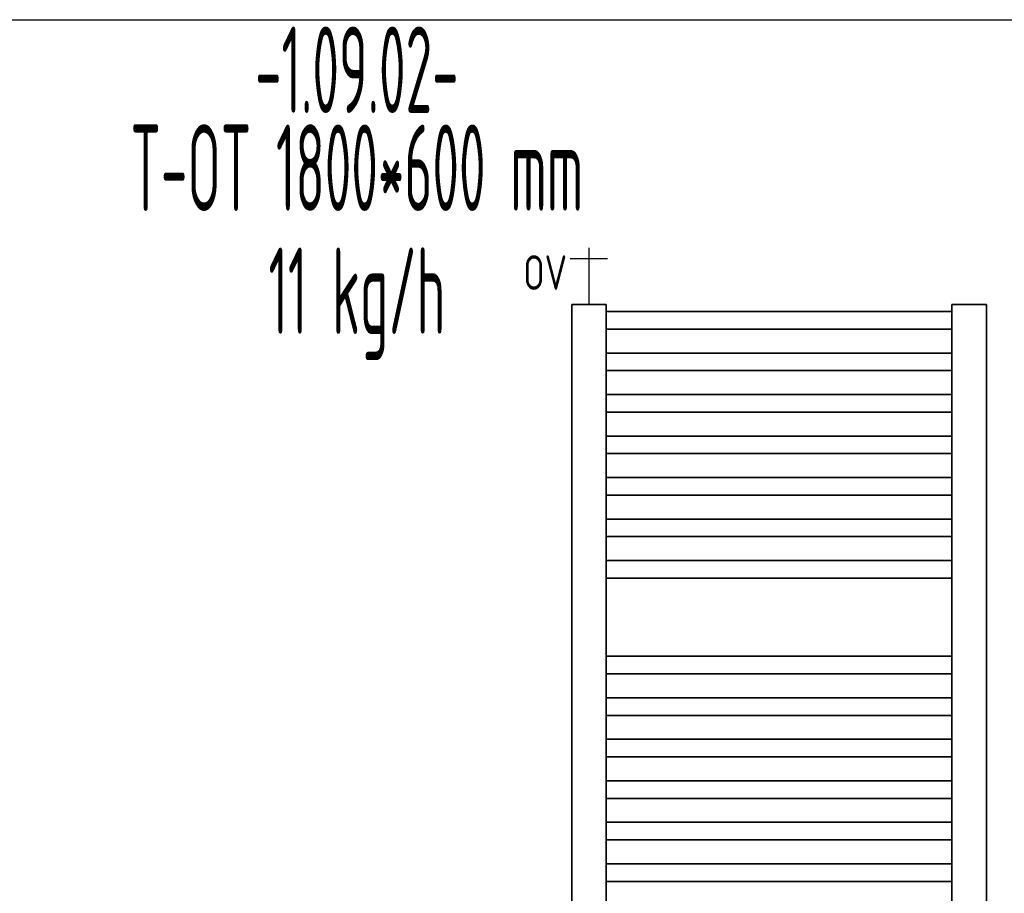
# Model space of a CAD drawing. Header units: millimetres. Extents: x 60394 to 199354, y 20895 to 166073.
# Tile 249 of 256: x 138577 to 140002, y 22132 to 23395. Entities that reach past the tile are written whole.
import ezdxf
from ezdxf.enums import TextEntityAlignment as Align

# ---------------------------------------------------------------- set-up
doc = ezdxf.new("R2010")
doc.units = ezdxf.units.MM
doc.linetypes.add('VERDECKT', pattern=[9.525, 6.35, -3.175])
for name, color, linetype, lineweight in [('JS_VYT_POPIS - OBECNĚ', 7, 'Continuous', 5), ('UT_SCHÉMA_POPIS', 7, 'VERDECKT', 5), ('UT_SCHÉMA_SYMBOLY', 7, 'Continuous', 25), ('UT_ZAŘÍZENÍ - OT', 3, 'Continuous', 35)]:
    doc.layers.add(name, color=color, linetype=linetype, lineweight=lineweight)
doc.styles.add('ISO 2.5', font='isocp.shx', dxfattribs={"width": 0.8, "height": 2.5})
doc.styles.add('VZT_POPIS', font='isocp.shx', dxfattribs={"width": 0.6, "height": 125})

msp = doc.modelspace()

# ---------------------------------------------------------------- linework, layer by layer
msp.add_line((64740.6, 23395.4), (199354.4, 23395.4))
at = {"layer": 'UT_SCHÉMA_SYMBOLY'}
for p, q in [((139400.8, 23065.5), (139400.8, 22983.6)), ((139427.8, 23049.5), (139373.8, 23049.5))]:
    msp.add_line(p, q, dxfattribs=at)
at = {"layer": 'UT_ZAŘÍZENÍ - OT', "linetype": 'Continuous'}
for p, q in [((139375.8, 21163.6), (139375.8, 22983.6)), ((139375.8, 22983.6), (139425.8, 22983.6)), ((139425.8, 22983.6), (139425.8, 21163.6)), ((139925.8, 21163.6), (139925.8, 22983.6)), ((139925.8, 22983.6), (139975.8, 22983.6)), ((139975.8, 22983.6), (139975.8, 21163.6)), ((139925.8, 22973.3), (139425.8, 22973.3)), ((139925.8, 22973.3), (139425.8, 22973.3)), ((139925.8, 22973.3), (139425.8, 22973.3)), ((139925.8, 22973.3), (139425.8, 22973.3)), ((139925.8, 22973.3), (139425.8, 22973.3)), ((139925.8, 22973.3), (139425.8, 22973.3)), ((139925.8, 22973.3), (139425.8, 22973.3)), ((139925.8, 22973.3), (139425.8, 22973.3)), ((139925.8, 22973.3), (139425.8, 22973.3)), ((139925.8, 22973.3), (139425.8, 22973.3)), ((139925.8, 22973.3), (139425.8, 22973.3)), ((139925.8, 22973.3), (139425.8, 22973.3)), ((139925.8, 22973.3), (139425.8, 22973.3)), ((139925.8, 22973.3), (139425.8, 22973.3)), ((139925.8, 22973.3), (139425.8, 22973.3)), ((139925.8, 22973.3), (139425.8, 22973.3)), ((139925.8, 22973.3), (139425.8, 22973.3)), ((139925.8, 22973.3), (139425.8, 22973.3)), ((139925.8, 22973.3), (139425.8, 22973.3)), ((139925.8, 22973.3), (139425.8, 22973.3)), ((139925.8, 22973.3), (139425.8, 22973.3)), ((139925.8, 22973.3), (139425.8, 22973.3)), ((139925.8, 22973.3), (139425.8, 22973.3)), ((139925.8, 22973.3), (139425.8, 22973.3)), ((139925.8, 22973.3), (139425.8, 22973.3)), ((139925.8, 22973.3), (139425.8, 22973.3)), ((139925.8, 22973.3), (139425.8, 22973.3)), ((139925.8, 22973.3), (139425.8, 22973.3)), ((139925.8, 22973.3), (139425.8, 22973.3)), ((139925.8, 22973.3), (139425.8, 22973.3)), ((139925.8, 22973.3), (139425.8, 22973.3)), ((139925.8, 22973.3), (139425.8, 22973.3)), ((139925.8, 22973.3), (139425.8, 22973.3)), ((139925.8, 22973.3), (139425.8, 22973.3)), ((139925.8, 22947.9), (139425.8, 22947.9)), ((139925.8, 22947.9), (139425.8, 22947.9)), ((139925.8, 22947.9), (139425.8, 22947.9)), ((139925.8, 22947.9), (139425.8, 22947.9)), ((139925.8, 22947.9), (139425.8, 22947.9)), ((139925.8, 22947.9), (139425.8, 22947.9)), ((139925.8, 22947.9), (139425.8, 22947.9)), ((139925.8, 22947.9), (139425.8, 22947.9)), ((139925.8, 22947.9), (139425.8, 22947.9)), ((139925.8, 22947.9), (139425.8, 22947.9)), ((139925.8, 22947.9), (139425.8, 22947.9)), ((139925.8, 22947.9), (139425.8, 22947.9)), ((139925.8, 22947.9), (139425.8, 22947.9)), ((139925.8, 22947.9), (139425.8, 22947.9)), ((139925.8, 22947.9), (139425.8, 22947.9)), ((139925.8, 22947.9), (139425.8, 22947.9)), ((139925.8, 22947.9), (139425.8, 22947.9)), ((139925.8, 22947.9), (139425.8, 22947.9)), ((139925.8, 22947.9), (139425.8, 22947.9)), ((139925.8, 22947.9), (139425.8, 22947.9)), ((139925.8, 22947.9), (139425.8, 22947.9)), ((139925.8, 22947.9), (139425.8, 22947.9)), ((139925.8, 22947.9), (139425.8, 22947.9)), ((139925.8, 22947.9), (139425.8, 22947.9)), ((139925.8, 22947.9), (139425.8, 22947.9)), ((139925.8, 22947.9), (139425.8, 22947.9)), ((139925.8, 22947.9), (139425.8, 22947.9)), ((139925.8, 22947.9), (139425.8, 22947.9)), ((139925.8, 22947.9), (139425.8, 22947.9)), ((139925.8, 22947.9), (139425.8, 22947.9)), ((139925.8, 22947.9), (139425.8, 22947.9)), ((139925.8, 22947.9), (139425.8, 22947.9)), ((139925.8, 22947.9), (139425.8, 22947.9)), ((139925.8, 22947.9), (139425.8, 22947.9)), ((139925.8, 22913.3), (139425.8, 22913.3)), ((139925.8, 22913.3), (139425.8, 22913.3)), ((139925.8, 22913.3), (139425.8, 22913.3)), ((139925.8, 22913.3), (139425.8, 22913.3)), ((139925.8, 22913.3), (139425.8, 22913.3)), ((139925.8, 22913.3), (139425.8, 22913.3)), ((139925.8, 22913.3), (139425.8, 22913.3)), ((139925.8, 22913.3), (139425.8, 22913.3)), ((139925.8, 22913.3), (139425.8, 22913.3)), ((139925.8, 22913.3), (139425.8, 22913.3)), ((139925.8, 22913.3), (139425.8, 22913.3)), ((139925.8, 22913.3), (139425.8, 22913.3)), ((139925.8, 22913.3), (139425.8, 22913.3)), ((139925.8, 22913.3), (139425.8, 22913.3)), ((139925.8, 22913.3), (139425.8, 22913.3)), ((139925.8, 22913.3), (139425.8, 22913.3)), ((139925.8, 22913.3), (139425.8, 22913.3)), ((139925.8, 22913.3), (139425.8, 22913.3)), ((139925.8, 22913.3), (139425.8, 22913.3)), ((139925.8, 22913.3), (139425.8, 22913.3)), ((139925.8, 22913.3), (139425.8, 22913.3)), ((139925.8, 22913.3), (139425.8, 22913.3)), ((139925.8, 22913.3), (139425.8, 22913.3)), ((139925.8, 22913.3), (139425.8, 22913.3)), ((139925.8, 22913.3), (139425.8, 22913.3)), ((139925.8, 22913.3), (139425.8, 22913.3)), ((139925.8, 22913.3), (139425.8, 22913.3)), ((139925.8, 22913.3), (139425.8, 22913.3)), ((139925.8, 22913.3), (139425.8, 22913.3)), ((139925.8, 22913.3), (139425.8, 22913.3)), ((139925.8, 22913.3), (139425.8, 22913.3)), ((139925.8, 22913.3), (139425.8, 22913.3)), ((139925.8, 22913.3), (139425.8, 22913.3)), ((139925.8, 22913.3), (139425.8, 22913.3)), ((139925.8, 22887.9), (139425.8, 22887.9)), ((139925.8, 22887.9), (139425.8, 22887.9)), ((139925.8, 22887.9), (139425.8, 22887.9)), ((139925.8, 22887.9), (139425.8, 22887.9)), ((139925.8, 22887.9), (139425.8, 22887.9)), ((139925.8, 22887.9), (139425.8, 22887.9)), ((139925.8, 22887.9), (139425.8, 22887.9)), ((139925.8, 22887.9), (139425.8, 22887.9)), ((139925.8, 22887.9), (139425.8, 22887.9)), ((139925.8, 22887.9), (139425.8, 22887.9)), ((139925.8, 22887.9), (139425.8, 22887.9)), ((139925.8, 22887.9), (139425.8, 22887.9)), ((139925.8, 22887.9), (139425.8, 22887.9)), ((139925.8, 22887.9), (139425.8, 22887.9)), ((139925.8, 22887.9), (139425.8, 22887.9)), ((139925.8, 22887.9), (139425.8, 22887.9)), ((139925.8, 22887.9), (139425.8, 22887.9)), ((139925.8, 22887.9), (139425.8, 22887.9)), ((139925.8, 22887.9), (139425.8, 22887.9)), ((139925.8, 22887.9), (139425.8, 22887.9)), ((139925.8, 22887.9), (139425.8, 22887.9)), ((139925.8, 22887.9), (139425.8, 22887.9)), ((139925.8, 22887.9), (139425.8, 22887.9)), ((139925.8, 22887.9), (139425.8, 22887.9)), ((139925.8, 22887.9), (139425.8, 22887.9)), ((139925.8, 22887.9), (139425.8, 22887.9)), ((139925.8, 22887.9), (139425.8, 22887.9)), ((139925.8, 22887.9), (139425.8, 22887.9)), ((139925.8, 22887.9), (139425.8, 22887.9)), ((139925.8, 22887.9), (139425.8, 22887.9)), ((139925.8, 22887.9), (139425.8, 22887.9)), ((139925.8, 22887.9), (139425.8, 22887.9)), ((139925.8, 22887.9), (139425.8, 22887.9)), ((139925.8, 22887.9), (139425.8, 22887.9)), ((139925.8, 22853.3), (139425.8, 22853.3)), ((139925.8, 22853.3), (139425.8, 22853.3)), ((139925.8, 22853.3), (139425.8, 22853.3)), ((139925.8, 22853.3), (139425.8, 22853.3)), ((139925.8, 22853.3), (139425.8, 22853.3)), ((139925.8, 22853.3), (139425.8, 22853.3)), ((139925.8, 22853.3), (139425.8, 22853.3)), ((139925.8, 22853.3), (139425.8, 22853.3)), ((139925.8, 22853.3), (139425.8, 22853.3)), ((139925.8, 22853.3), (139425.8, 22853.3)), ((139925.8, 22853.3), (139425.8, 22853.3)), ((139925.8, 22853.3), (139425.8, 22853.3)), ((139925.8, 22853.3), (139425.8, 22853.3)), ((139925.8, 22853.3), (139425.8, 22853.3)), ((139925.8, 22853.3), (139425.8, 22853.3)), ((139925.8, 22853.3), (139425.8, 22853.3)), ((139925.8, 22853.3), (139425.8, 22853.3)), ((139925.8, 22853.3), (139425.8, 22853.3)), ((139925.8, 22853.3), (139425.8, 22853.3)), ((139925.8, 22853.3), (139425.8, 22853.3)), ((139925.8, 22853.3), (139425.8, 22853.3)), ((139925.8, 22853.3), (139425.8, 22853.3)), ((139925.8, 22853.3), (139425.8, 22853.3)), ((139925.8, 22853.3), (139425.8, 22853.3)), ((139925.8, 22853.3), (139425.8, 22853.3)), ((139925.8, 22853.3), (139425.8, 22853.3)), ((139925.8, 22853.3), (139425.8, 22853.3)), ((139925.8, 22853.3), (139425.8, 22853.3)), ((139925.8, 22853.3), (139425.8, 22853.3)), ((139925.8, 22853.3), (139425.8, 22853.3)), ((139925.8, 22853.3), (139425.8, 22853.3)), ((139925.8, 22853.3), (139425.8, 22853.3)), ((139925.8, 22853.3), (139425.8, 22853.3)), ((139925.8, 22853.3), (139425.8, 22853.3)), ((139925.8, 22827.9), (139425.8, 22827.9)), ((139925.8, 22827.9), (139425.8, 22827.9)), ((139925.8, 22827.9), (139425.8, 22827.9)), ((139925.8, 22827.9), (139425.8, 22827.9)), ((139925.8, 22827.9), (139425.8, 22827.9)), ((139925.8, 22827.9), (139425.8, 22827.9)), ((139925.8, 22827.9), (139425.8, 22827.9)), ((139925.8, 22827.9), (139425.8, 22827.9)), ((139925.8, 22827.9), (139425.8, 22827.9)), ((139925.8, 22827.9), (139425.8, 22827.9)), ((139925.8, 22827.9), (139425.8, 22827.9)), ((139925.8, 22827.9), (139425.8, 22827.9)), ((139925.8, 22827.9), (139425.8, 22827.9)), ((139925.8, 22827.9), (139425.8, 22827.9)), ((139925.8, 22827.9), (139425.8, 22827.9)), ((139925.8, 22827.9), (139425.8, 22827.9)), ((139925.8, 22827.9), (139425.8, 22827.9)), ((139925.8, 22827.9), (139425.8, 22827.9)), ((139925.8, 22827.9), (139425.8, 22827.9)), ((139925.8, 22827.9), (139425.8, 22827.9)), ((139925.8, 22827.9), (139425.8, 22827.9)), ((139925.8, 22827.9), (139425.8, 22827.9)), ((139925.8, 22827.9), (139425.8, 22827.9)), ((139925.8, 22827.9), (139425.8, 22827.9)), ((139925.8, 22827.9), (139425.8, 22827.9)), ((139925.8, 22827.9), (139425.8, 22827.9)), ((139925.8, 22827.9), (139425.8, 22827.9)), ((139925.8, 22827.9), (139425.8, 22827.9)), ((139925.8, 22827.9), (139425.8, 22827.9)), ((139925.8, 22827.9), (139425.8, 22827.9)), ((139925.8, 22827.9), (139425.8, 22827.9)), ((139925.8, 22827.9), (139425.8, 22827.9)), ((139925.8, 22827.9), (139425.8, 22827.9)), ((139925.8, 22827.9), (139425.8, 22827.9)), ((139925.8, 22793.3), (139425.8, 22793.3)), ((139925.8, 22793.3), (139425.8, 22793.3)), ((139925.8, 22793.3), (139425.8, 22793.3)), ((139925.8, 22793.3), (139425.8, 22793.3)), ((139925.8, 22793.3), (139425.8, 22793.3)), ((139925.8, 22793.3), (139425.8, 22793.3)), ((139925.8, 22793.3), (139425.8, 22793.3)), ((139925.8, 22793.3), (139425.8, 22793.3)), ((139925.8, 22793.3), (139425.8, 22793.3)), ((139925.8, 22793.3), (139425.8, 22793.3)), ((139925.8, 22793.3), (139425.8, 22793.3)), ((139925.8, 22793.3), (139425.8, 22793.3)), ((139925.8, 22793.3), (139425.8, 22793.3)), ((139925.8, 22793.3), (139425.8, 22793.3)), ((139925.8, 22793.3), (139425.8, 22793.3)), ((139925.8, 22793.3), (139425.8, 22793.3)), ((139925.8, 22793.3), (139425.8, 22793.3)), ((139925.8, 22793.3), (139425.8, 22793.3)), ((139925.8, 22793.3), (139425.8, 22793.3)), ((139925.8, 22793.3), (139425.8, 22793.3)), ((139925.8, 22793.3), (139425.8, 22793.3)), ((139925.8, 22793.3), (139425.8, 22793.3)), ((139925.8, 22793.3), (139425.8, 22793.3)), ((139925.8, 22793.3), (139425.8, 22793.3)), ((139925.8, 22793.3), (139425.8, 22793.3)), ((139925.8, 22793.3), (139425.8, 22793.3)), ((139925.8, 22793.3), (139425.8, 22793.3)), ((139925.8, 22793.3), (139425.8, 22793.3)), ((139925.8, 22793.3), (139425.8, 22793.3)), ((139925.8, 22793.3), (139425.8, 22793.3)), ((139925.8, 22793.3), (139425.8, 22793.3)), ((139925.8, 22793.3), (139425.8, 22793.3)), ((139925.8, 22793.3), (139425.8, 22793.3)), ((139925.8, 22793.3), (139425.8, 22793.3)), ((139925.8, 22767.9), (139425.8, 22767.9)), ((139925.8, 22767.9), (139425.8, 22767.9)), ((139925.8, 22767.9), (139425.8, 22767.9)), ((139925.8, 22767.9), (139425.8, 22767.9)), ((139925.8, 22767.9), (139425.8, 22767.9)), ((139925.8, 22767.9), (139425.8, 22767.9)), ((139925.8, 22767.9), (139425.8, 22767.9)), ((139925.8, 22767.9), (139425.8, 22767.9)), ((139925.8, 22767.9), (139425.8, 22767.9)), ((139925.8, 22767.9), (139425.8, 22767.9)), ((139925.8, 22767.9), (139425.8, 22767.9)), ((139925.8, 22767.9), (139425.8, 22767.9)), ((139925.8, 22767.9), (139425.8, 22767.9)), ((139925.8, 22767.9), (139425.8, 22767.9)), ((139925.8, 22767.9), (139425.8, 22767.9)), ((139925.8, 22767.9), (139425.8, 22767.9)), ((139925.8, 22767.9), (139425.8, 22767.9)), ((139925.8, 22767.9), (139425.8, 22767.9)), ((139925.8, 22767.9), (139425.8, 22767.9)), ((139925.8, 22767.9), (139425.8, 22767.9)), ((139925.8, 22767.9), (139425.8, 22767.9)), ((139925.8, 22767.9), (139425.8, 22767.9)), ((139925.8, 22767.9), (139425.8, 22767.9)), ((139925.8, 22767.9), (139425.8, 22767.9)), ((139925.8, 22767.9), (139425.8, 22767.9)), ((139925.8, 22767.9), (139425.8, 22767.9)), ((139925.8, 22767.9), (139425.8, 22767.9)), ((139925.8, 22767.9), (139425.8, 22767.9)), ((139925.8, 22767.9), (139425.8, 22767.9)), ((139925.8, 22767.9), (139425.8, 22767.9)), ((139925.8, 22767.9), (139425.8, 22767.9)), ((139925.8, 22767.9), (139425.8, 22767.9)), ((139925.8, 22767.9), (139425.8, 22767.9)), ((139925.8, 22767.9), (139425.8, 22767.9)), ((139925.8, 22733.3), (139425.8, 22733.3)), ((139925.8, 22733.3), (139425.8, 22733.3)), ((139925.8, 22733.3), (139425.8, 22733.3)), ((139925.8, 22733.3), (139425.8, 22733.3)), ((139925.8, 22733.3), (139425.8, 22733.3)), ((139925.8, 22733.3), (139425.8, 22733.3)), ((139925.8, 22733.3), (139425.8, 22733.3)), ((139925.8, 22733.3), (139425.8, 22733.3)), ((139925.8, 22733.3), (139425.8, 22733.3)), ((139925.8, 22733.3), (139425.8, 22733.3)), ((139925.8, 22733.3), (139425.8, 22733.3)), ((139925.8, 22733.3), (139425.8, 22733.3)), ((139925.8, 22733.3), (139425.8, 22733.3)), ((139925.8, 22733.3), (139425.8, 22733.3)), ((139925.8, 22733.3), (139425.8, 22733.3)), ((139925.8, 22733.3), (139425.8, 22733.3)), ((139925.8, 22733.3), (139425.8, 22733.3)), ((139925.8, 22733.3), (139425.8, 22733.3)), ((139925.8, 22733.3), (139425.8, 22733.3)), ((139925.8, 22733.3), (139425.8, 22733.3)), ((139925.8, 22733.3), (139425.8, 22733.3)), ((139925.8, 22733.3), (139425.8, 22733.3)), ((139925.8, 22733.3), (139425.8, 22733.3)), ((139925.8, 22733.3), (139425.8, 22733.3)), ((139925.8, 22733.3), (139425.8, 22733.3)), ((139925.8, 22733.3), (139425.8, 22733.3)), ((139925.8, 22733.3), (139425.8, 22733.3)), ((139925.8, 22733.3), (139425.8, 22733.3)), ((139925.8, 22733.3), (139425.8, 22733.3)), ((139925.8, 22733.3), (139425.8, 22733.3)), ((139925.8, 22733.3), (139425.8, 22733.3)), ((139925.8, 22733.3), (139425.8, 22733.3)), ((139925.8, 22733.3), (139425.8, 22733.3)), ((139925.8, 22733.3), (139425.8, 22733.3)), ((139925.8, 22707.9), (139425.8, 22707.9)), ((139925.8, 22707.9), (139425.8, 22707.9)), ((139925.8, 22707.9), (139425.8, 22707.9)), ((139925.8, 22707.9), (139425.8, 22707.9)), ((139925.8, 22707.9), (139425.8, 22707.9)), ((139925.8, 22707.9), (139425.8, 22707.9)), ((139925.8, 22707.9), (139425.8, 22707.9)), ((139925.8, 22707.9), (139425.8, 22707.9)), ((139925.8, 22707.9), (139425.8, 22707.9)), ((139925.8, 22707.9), (139425.8, 22707.9)), ((139925.8, 22707.9), (139425.8, 22707.9)), ((139925.8, 22707.9), (139425.8, 22707.9)), ((139925.8, 22707.9), (139425.8, 22707.9)), ((139925.8, 22707.9), (139425.8, 22707.9)), ((139925.8, 22707.9), (139425.8, 22707.9)), ((139925.8, 22707.9), (139425.8, 22707.9)), ((139925.8, 22707.9), (139425.8, 22707.9)), ((139925.8, 22707.9), (139425.8, 22707.9)), ((139925.8, 22707.9), (139425.8, 22707.9)), ((139925.8, 22707.9), (139425.8, 22707.9)), ((139925.8, 22707.9), (139425.8, 22707.9)), ((139925.8, 22707.9), (139425.8, 22707.9)), ((139925.8, 22707.9), (139425.8, 22707.9)), ((139925.8, 22707.9), (139425.8, 22707.9)), ((139925.8, 22707.9), (139425.8, 22707.9)), ((139925.8, 22707.9), (139425.8, 22707.9)), ((139925.8, 22707.9), (139425.8, 22707.9)), ((139925.8, 22707.9), (139425.8, 22707.9)), ((139925.8, 22707.9), (139425.8, 22707.9)), ((139925.8, 22707.9), (139425.8, 22707.9)), ((139925.8, 22707.9), (139425.8, 22707.9)), ((139925.8, 22707.9), (139425.8, 22707.9)), ((139925.8, 22707.9), (139425.8, 22707.9)), ((139925.8, 22707.9), (139425.8, 22707.9)), ((139925.8, 22673.3), (139425.8, 22673.3)), ((139925.8, 22673.3), (139425.8, 22673.3)), ((139925.8, 22673.3), (139425.8, 22673.3)), ((139925.8, 22673.3), (139425.8, 22673.3)), ((139925.8, 22673.3), (139425.8, 22673.3)), ((139925.8, 22673.3), (139425.8, 22673.3)), ((139925.8, 22673.3), (139425.8, 22673.3)), ((139925.8, 22673.3), (139425.8, 22673.3)), ((139925.8, 22673.3), (139425.8, 22673.3)), ((139925.8, 22673.3), (139425.8, 22673.3)), ((139925.8, 22673.3), (139425.8, 22673.3)), ((139925.8, 22673.3), (139425.8, 22673.3)), ((139925.8, 22673.3), (139425.8, 22673.3)), ((139925.8, 22673.3), (139425.8, 22673.3)), ((139925.8, 22673.3), (139425.8, 22673.3)), ((139925.8, 22673.3), (139425.8, 22673.3)), ((139925.8, 22673.3), (139425.8, 22673.3)), ((139925.8, 22673.3), (139425.8, 22673.3)), ((139925.8, 22673.3), (139425.8, 22673.3)), ((139925.8, 22673.3), (139425.8, 22673.3)), ((139925.8, 22673.3), (139425.8, 22673.3)), ((139925.8, 22673.3), (139425.8, 22673.3)), ((139925.8, 22673.3), (139425.8, 22673.3)), ((139925.8, 22673.3), (139425.8, 22673.3)), ((139925.8, 22673.3), (139425.8, 22673.3)), ((139925.8, 22673.3), (139425.8, 22673.3)), ((139925.8, 22673.3), (139425.8, 22673.3)), ((139925.8, 22673.3), (139425.8, 22673.3)), ((139925.8, 22673.3), (139425.8, 22673.3)), ((139925.8, 22673.3), (139425.8, 22673.3)), ((139925.8, 22673.3), (139425.8, 22673.3)), ((139925.8, 22673.3), (139425.8, 22673.3)), ((139925.8, 22673.3), (139425.8, 22673.3)), ((139925.8, 22673.3), (139425.8, 22673.3)), ((139925.8, 22647.9), (139425.8, 22647.9)), ((139925.8, 22647.9), (139425.8, 22647.9)), ((139925.8, 22647.9), (139425.8, 22647.9)), ((139925.8, 22647.9), (139425.8, 22647.9)), ((139925.8, 22647.9), (139425.8, 22647.9)), ((139925.8, 22647.9), (139425.8, 22647.9)), ((139925.8, 22647.9), (139425.8, 22647.9)), ((139925.8, 22647.9), (139425.8, 22647.9)), ((139925.8, 22647.9), (139425.8, 22647.9)), ((139925.8, 22647.9), (139425.8, 22647.9)), ((139925.8, 22647.9), (139425.8, 22647.9)), ((139925.8, 22647.9), (139425.8, 22647.9)), ((139925.8, 22647.9), (139425.8, 22647.9)), ((139925.8, 22647.9), (139425.8, 22647.9)), ((139925.8, 22647.9), (139425.8, 22647.9)), ((139925.8, 22647.9), (139425.8, 22647.9)), ((139925.8, 22647.9), (139425.8, 22647.9)), ((139925.8, 22647.9), (139425.8, 22647.9)), ((139925.8, 22647.9), (139425.8, 22647.9)), ((139925.8, 22647.9), (139425.8, 22647.9)), ((139925.8, 22647.9), (139425.8, 22647.9)), ((139925.8, 22647.9), (139425.8, 22647.9)), ((139925.8, 22647.9), (139425.8, 22647.9)), ((139925.8, 22647.9), (139425.8, 22647.9)), ((139925.8, 22647.9), (139425.8, 22647.9)), ((139925.8, 22647.9), (139425.8, 22647.9)), ((139925.8, 22647.9), (139425.8, 22647.9)), ((139925.8, 22647.9), (139425.8, 22647.9)), ((139925.8, 22647.9), (139425.8, 22647.9)), ((139925.8, 22647.9), (139425.8, 22647.9)), ((139925.8, 22647.9), (139425.8, 22647.9)), ((139925.8, 22647.9), (139425.8, 22647.9)), ((139925.8, 22647.9), (139425.8, 22647.9)), ((139925.8, 22647.9), (139425.8, 22647.9)), ((139925.8, 22613.3), (139425.8, 22613.3)), ((139925.8, 22613.3), (139425.8, 22613.3)), ((139925.8, 22613.3), (139425.8, 22613.3)), ((139925.8, 22613.3), (139425.8, 22613.3)), ((139925.8, 22613.3), (139425.8, 22613.3)), ((139925.8, 22613.3), (139425.8, 22613.3)), ((139925.8, 22613.3), (139425.8, 22613.3)), ((139925.8, 22613.3), (139425.8, 22613.3)), ((139925.8, 22613.3), (139425.8, 22613.3)), ((139925.8, 22613.3), (139425.8, 22613.3)), ((139925.8, 22613.3), (139425.8, 22613.3)), ((139925.8, 22613.3), (139425.8, 22613.3)), ((139925.8, 22613.3), (139425.8, 22613.3)), ((139925.8, 22613.3), (139425.8, 22613.3)), ((139925.8, 22613.3), (139425.8, 22613.3)), ((139925.8, 22613.3), (139425.8, 22613.3)), ((139925.8, 22613.3), (139425.8, 22613.3)), ((139925.8, 22613.3), (139425.8, 22613.3)), ((139925.8, 22613.3), (139425.8, 22613.3)), ((139925.8, 22613.3), (139425.8, 22613.3)), ((139925.8, 22613.3), (139425.8, 22613.3)), ((139925.8, 22613.3), (139425.8, 22613.3)), ((139925.8, 22613.3), (139425.8, 22613.3)), ((139925.8, 22613.3), (139425.8, 22613.3)), ((139925.8, 22613.3), (139425.8, 22613.3)), ((139925.8, 22613.3), (139425.8, 22613.3)), ((139925.8, 22613.3), (139425.8, 22613.3)), ((139925.8, 22613.3), (139425.8, 22613.3)), ((139925.8, 22613.3), (139425.8, 22613.3)), ((139925.8, 22613.3), (139425.8, 22613.3)), ((139925.8, 22613.3), (139425.8, 22613.3)), ((139925.8, 22613.3), (139425.8, 22613.3)), ((139925.8, 22613.3), (139425.8, 22613.3)), ((139925.8, 22613.3), (139425.8, 22613.3)), ((139925.8, 22587.9), (139425.8, 22587.9)), ((139925.8, 22587.9), (139425.8, 22587.9)), ((139925.8, 22587.9), (139425.8, 22587.9)), ((139925.8, 22587.9), (139425.8, 22587.9)), ((139925.8, 22587.9), (139425.8, 22587.9)), ((139925.8, 22587.9), (139425.8, 22587.9)), ((139925.8, 22587.9), (139425.8, 22587.9)), ((139925.8, 22587.9), (139425.8, 22587.9)), ((139925.8, 22587.9), (139425.8, 22587.9)), ((139925.8, 22587.9), (139425.8, 22587.9)), ((139925.8, 22587.9), (139425.8, 22587.9)), ((139925.8, 22587.9), (139425.8, 22587.9)), ((139925.8, 22587.9), (139425.8, 22587.9)), ((139925.8, 22587.9), (139425.8, 22587.9)), ((139925.8, 22587.9), (139425.8, 22587.9)), ((139925.8, 22587.9), (139425.8, 22587.9)), ((139925.8, 22587.9), (139425.8, 22587.9)), ((139925.8, 22587.9), (139425.8, 22587.9)), ((139925.8, 22587.9), (139425.8, 22587.9)), ((139925.8, 22587.9), (139425.8, 22587.9)), ((139925.8, 22587.9), (139425.8, 22587.9)), ((139925.8, 22587.9), (139425.8, 22587.9)), ((139925.8, 22587.9), (139425.8, 22587.9)), ((139925.8, 22587.9), (139425.8, 22587.9)), ((139925.8, 22587.9), (139425.8, 22587.9)), ((139925.8, 22587.9), (139425.8, 22587.9)), ((139925.8, 22587.9), (139425.8, 22587.9)), ((139925.8, 22587.9), (139425.8, 22587.9)), ((139925.8, 22587.9), (139425.8, 22587.9)), ((139925.8, 22587.9), (139425.8, 22587.9)), ((139925.8, 22587.9), (139425.8, 22587.9)), ((139925.8, 22587.9), (139425.8, 22587.9)), ((139925.8, 22587.9), (139425.8, 22587.9)), ((139925.8, 22587.9), (139425.8, 22587.9)), ((139925.8, 22474.8), (139425.8, 22474.8)), ((139925.8, 22474.8), (139425.8, 22474.8)), ((139925.8, 22474.8), (139425.8, 22474.8)), ((139925.8, 22474.8), (139425.8, 22474.8)), ((139925.8, 22474.8), (139425.8, 22474.8)), ((139925.8, 22474.8), (139425.8, 22474.8)), ((139925.8, 22474.8), (139425.8, 22474.8)), ((139925.8, 22474.8), (139425.8, 22474.8)), ((139925.8, 22474.8), (139425.8, 22474.8)), ((139925.8, 22474.8), (139425.8, 22474.8)), ((139925.8, 22474.8), (139425.8, 22474.8)), ((139925.8, 22474.8), (139425.8, 22474.8)), ((139925.8, 22474.8), (139425.8, 22474.8)), ((139925.8, 22474.8), (139425.8, 22474.8)), ((139925.8, 22474.8), (139425.8, 22474.8)), ((139925.8, 22474.8), (139425.8, 22474.8)), ((139925.8, 22474.8), (139425.8, 22474.8)), ((139925.8, 22474.8), (139425.8, 22474.8)), ((139925.8, 22474.8), (139425.8, 22474.8)), ((139925.8, 22474.8), (139425.8, 22474.8)), ((139925.8, 22474.8), (139425.8, 22474.8)), ((139925.8, 22474.8), (139425.8, 22474.8)), ((139925.8, 22474.8), (139425.8, 22474.8)), ((139925.8, 22474.8), (139425.8, 22474.8)), ((139925.8, 22474.8), (139425.8, 22474.8)), ((139925.8, 22474.8), (139425.8, 22474.8)), ((139925.8, 22474.8), (139425.8, 22474.8)), ((139925.8, 22474.8), (139425.8, 22474.8)), ((139925.8, 22474.8), (139425.8, 22474.8)), ((139925.8, 22474.8), (139425.8, 22474.8)), ((139925.8, 22474.8), (139425.8, 22474.8)), ((139925.8, 22474.8), (139425.8, 22474.8)), ((139925.8, 22474.8), (139425.8, 22474.8)), ((139925.8, 22474.8), (139425.8, 22474.8)), ((139925.8, 22449.3), (139425.8, 22449.3)), ((139925.8, 22449.3), (139425.8, 22449.3)), ((139925.8, 22449.3), (139425.8, 22449.3)), ((139925.8, 22449.3), (139425.8, 22449.3)), ((139925.8, 22449.3), (139425.8, 22449.3)), ((139925.8, 22449.3), (139425.8, 22449.3)), ((139925.8, 22449.3), (139425.8, 22449.3)), ((139925.8, 22449.3), (139425.8, 22449.3)), ((139925.8, 22449.3), (139425.8, 22449.3)), ((139925.8, 22449.3), (139425.8, 22449.3)), ((139925.8, 22449.3), (139425.8, 22449.3)), ((139925.8, 22449.3), (139425.8, 22449.3)), ((139925.8, 22449.3), (139425.8, 22449.3)), ((139925.8, 22449.3), (139425.8, 22449.3)), ((139925.8, 22449.3), (139425.8, 22449.3)), ((139925.8, 22449.3), (139425.8, 22449.3)), ((139925.8, 22449.3), (139425.8, 22449.3)), ((139925.8, 22449.3), (139425.8, 22449.3)), ((139925.8, 22449.3), (139425.8, 22449.3)), ((139925.8, 22449.3), (139425.8, 22449.3)), ((139925.8, 22449.3), (139425.8, 22449.3)), ((139925.8, 22449.3), (139425.8, 22449.3)), ((139925.8, 22449.3), (139425.8, 22449.3)), ((139925.8, 22449.3), (139425.8, 22449.3)), ((139925.8, 22449.3), (139425.8, 22449.3)), ((139925.8, 22449.3), (139425.8, 22449.3)), ((139925.8, 22449.3), (139425.8, 22449.3)), ((139925.8, 22449.3), (139425.8, 22449.3)), ((139925.8, 22449.3), (139425.8, 22449.3)), ((139925.8, 22449.3), (139425.8, 22449.3)), ((139925.8, 22449.3), (139425.8, 22449.3)), ((139925.8, 22449.3), (139425.8, 22449.3)), ((139925.8, 22449.3), (139425.8, 22449.3)), ((139925.8, 22449.3), (139425.8, 22449.3)), ((139925.8, 22414.8), (139425.8, 22414.8)), ((139925.8, 22414.8), (139425.8, 22414.8)), ((139925.8, 22414.8), (139425.8, 22414.8)), ((139925.8, 22414.8), (139425.8, 22414.8)), ((139925.8, 22414.8), (139425.8, 22414.8)), ((139925.8, 22414.8), (139425.8, 22414.8)), ((139925.8, 22414.8), (139425.8, 22414.8)), ((139925.8, 22414.8), (139425.8, 22414.8)), ((139925.8, 22414.8), (139425.8, 22414.8)), ((139925.8, 22414.8), (139425.8, 22414.8)), ((139925.8, 22414.8), (139425.8, 22414.8)), ((139925.8, 22414.8), (139425.8, 22414.8)), ((139925.8, 22414.8), (139425.8, 22414.8)), ((139925.8, 22414.8), (139425.8, 22414.8)), ((139925.8, 22414.8), (139425.8, 22414.8)), ((139925.8, 22414.8), (139425.8, 22414.8)), ((139925.8, 22414.8), (139425.8, 22414.8)), ((139925.8, 22414.8), (139425.8, 22414.8)), ((139925.8, 22414.8), (139425.8, 22414.8)), ((139925.8, 22414.8), (139425.8, 22414.8)), ((139925.8, 22414.8), (139425.8, 22414.8)), ((139925.8, 22414.8), (139425.8, 22414.8)), ((139925.8, 22414.8), (139425.8, 22414.8)), ((139925.8, 22414.8), (139425.8, 22414.8)), ((139925.8, 22414.8), (139425.8, 22414.8)), ((139925.8, 22414.8), (139425.8, 22414.8)), ((139925.8, 22414.8), (139425.8, 22414.8)), ((139925.8, 22414.8), (139425.8, 22414.8)), ((139925.8, 22414.8), (139425.8, 22414.8)), ((139925.8, 22414.8), (139425.8, 22414.8)), ((139925.8, 22414.8), (139425.8, 22414.8)), ((139925.8, 22414.8), (139425.8, 22414.8)), ((139925.8, 22414.8), (139425.8, 22414.8)), ((139925.8, 22414.8), (139425.8, 22414.8)), ((139925.8, 22389.3), (139425.8, 22389.3)), ((139925.8, 22389.3), (139425.8, 22389.3)), ((139925.8, 22389.3), (139425.8, 22389.3)), ((139925.8, 22389.3), (139425.8, 22389.3)), ((139925.8, 22389.3), (139425.8, 22389.3)), ((139925.8, 22389.3), (139425.8, 22389.3)), ((139925.8, 22389.3), (139425.8, 22389.3)), ((139925.8, 22389.3), (139425.8, 22389.3)), ((139925.8, 22389.3), (139425.8, 22389.3)), ((139925.8, 22389.3), (139425.8, 22389.3)), ((139925.8, 22389.3), (139425.8, 22389.3)), ((139925.8, 22389.3), (139425.8, 22389.3)), ((139925.8, 22389.3), (139425.8, 22389.3)), ((139925.8, 22389.3), (139425.8, 22389.3)), ((139925.8, 22389.3), (139425.8, 22389.3)), ((139925.8, 22389.3), (139425.8, 22389.3)), ((139925.8, 22389.3), (139425.8, 22389.3)), ((139925.8, 22389.3), (139425.8, 22389.3)), ((139925.8, 22389.3), (139425.8, 22389.3)), ((139925.8, 22389.3), (139425.8, 22389.3)), ((139925.8, 22389.3), (139425.8, 22389.3)), ((139925.8, 22389.3), (139425.8, 22389.3)), ((139925.8, 22389.3), (139425.8, 22389.3)), ((139925.8, 22389.3), (139425.8, 22389.3)), ((139925.8, 22389.3), (139425.8, 22389.3)), ((139925.8, 22389.3), (139425.8, 22389.3)), ((139925.8, 22389.3), (139425.8, 22389.3)), ((139925.8, 22389.3), (139425.8, 22389.3)), ((139925.8, 22389.3), (139425.8, 22389.3)), ((139925.8, 22389.3), (139425.8, 22389.3)), ((139925.8, 22389.3), (139425.8, 22389.3)), ((139925.8, 22389.3), (139425.8, 22389.3)), ((139925.8, 22389.3), (139425.8, 22389.3)), ((139925.8, 22389.3), (139425.8, 22389.3)), ((139925.8, 22354.8), (139425.8, 22354.8)), ((139925.8, 22354.8), (139425.8, 22354.8)), ((139925.8, 22354.8), (139425.8, 22354.8)), ((139925.8, 22354.8), (139425.8, 22354.8)), ((139925.8, 22354.8), (139425.8, 22354.8)), ((139925.8, 22354.8), (139425.8, 22354.8)), ((139925.8, 22354.8), (139425.8, 22354.8)), ((139925.8, 22354.8), (139425.8, 22354.8)), ((139925.8, 22354.8), (139425.8, 22354.8)), ((139925.8, 22354.8), (139425.8, 22354.8)), ((139925.8, 22354.8), (139425.8, 22354.8)), ((139925.8, 22354.8), (139425.8, 22354.8)), ((139925.8, 22354.8), (139425.8, 22354.8)), ((139925.8, 22354.8), (139425.8, 22354.8)), ((139925.8, 22354.8), (139425.8, 22354.8)), ((139925.8, 22354.8), (139425.8, 22354.8)), ((139925.8, 22354.8), (139425.8, 22354.8)), ((139925.8, 22354.8), (139425.8, 22354.8)), ((139925.8, 22354.8), (139425.8, 22354.8)), ((139925.8, 22354.8), (139425.8, 22354.8)), ((139925.8, 22354.8), (139425.8, 22354.8)), ((139925.8, 22354.8), (139425.8, 22354.8)), ((139925.8, 22354.8), (139425.8, 22354.8)), ((139925.8, 22354.8), (139425.8, 22354.8)), ((139925.8, 22354.8), (139425.8, 22354.8)), ((139925.8, 22354.8), (139425.8, 22354.8)), ((139925.8, 22354.8), (139425.8, 22354.8)), ((139925.8, 22354.8), (139425.8, 22354.8)), ((139925.8, 22354.8), (139425.8, 22354.8)), ((139925.8, 22354.8), (139425.8, 22354.8)), ((139925.8, 22354.8), (139425.8, 22354.8)), ((139925.8, 22354.8), (139425.8, 22354.8)), ((139925.8, 22354.8), (139425.8, 22354.8)), ((139925.8, 22354.8), (139425.8, 22354.8)), ((139925.8, 22329.3), (139425.8, 22329.3)), ((139925.8, 22329.3), (139425.8, 22329.3)), ((139925.8, 22329.3), (139425.8, 22329.3)), ((139925.8, 22329.3), (139425.8, 22329.3)), ((139925.8, 22329.3), (139425.8, 22329.3)), ((139925.8, 22329.3), (139425.8, 22329.3)), ((139925.8, 22329.3), (139425.8, 22329.3)), ((139925.8, 22329.3), (139425.8, 22329.3)), ((139925.8, 22329.3), (139425.8, 22329.3)), ((139925.8, 22329.3), (139425.8, 22329.3)), ((139925.8, 22329.3), (139425.8, 22329.3)), ((139925.8, 22329.3), (139425.8, 22329.3)), ((139925.8, 22329.3), (139425.8, 22329.3)), ((139925.8, 22329.3), (139425.8, 22329.3)), ((139925.8, 22329.3), (139425.8, 22329.3)), ((139925.8, 22329.3), (139425.8, 22329.3)), ((139925.8, 22329.3), (139425.8, 22329.3)), ((139925.8, 22329.3), (139425.8, 22329.3)), ((139925.8, 22329.3), (139425.8, 22329.3)), ((139925.8, 22329.3), (139425.8, 22329.3)), ((139925.8, 22329.3), (139425.8, 22329.3)), ((139925.8, 22329.3), (139425.8, 22329.3)), ((139925.8, 22329.3), (139425.8, 22329.3)), ((139925.8, 22329.3), (139425.8, 22329.3)), ((139925.8, 22329.3), (139425.8, 22329.3)), ((139925.8, 22329.3), (139425.8, 22329.3)), ((139925.8, 22329.3), (139425.8, 22329.3)), ((139925.8, 22329.3), (139425.8, 22329.3)), ((139925.8, 22329.3), (139425.8, 22329.3)), ((139925.8, 22329.3), (139425.8, 22329.3)), ((139925.8, 22329.3), (139425.8, 22329.3)), ((139925.8, 22329.3), (139425.8, 22329.3)), ((139925.8, 22329.3), (139425.8, 22329.3)), ((139925.8, 22329.3), (139425.8, 22329.3)), ((139925.8, 22294.8), (139425.8, 22294.8)), ((139925.8, 22294.8), (139425.8, 22294.8)), ((139925.8, 22294.8), (139425.8, 22294.8)), ((139925.8, 22294.8), (139425.8, 22294.8)), ((139925.8, 22294.8), (139425.8, 22294.8)), ((139925.8, 22294.8), (139425.8, 22294.8)), ((139925.8, 22294.8), (139425.8, 22294.8)), ((139925.8, 22294.8), (139425.8, 22294.8)), ((139925.8, 22294.8), (139425.8, 22294.8)), ((139925.8, 22294.8), (139425.8, 22294.8)), ((139925.8, 22294.8), (139425.8, 22294.8)), ((139925.8, 22294.8), (139425.8, 22294.8)), ((139925.8, 22294.8), (139425.8, 22294.8)), ((139925.8, 22294.8), (139425.8, 22294.8)), ((139925.8, 22294.8), (139425.8, 22294.8)), ((139925.8, 22294.8), (139425.8, 22294.8)), ((139925.8, 22294.8), (139425.8, 22294.8)), ((139925.8, 22294.8), (139425.8, 22294.8)), ((139925.8, 22294.8), (139425.8, 22294.8)), ((139925.8, 22294.8), (139425.8, 22294.8)), ((139925.8, 22294.8), (139425.8, 22294.8)), ((139925.8, 22294.8), (139425.8, 22294.8)), ((139925.8, 22294.8), (139425.8, 22294.8)), ((139925.8, 22294.8), (139425.8, 22294.8)), ((139925.8, 22294.8), (139425.8, 22294.8)), ((139925.8, 22294.8), (139425.8, 22294.8)), ((139925.8, 22294.8), (139425.8, 22294.8)), ((139925.8, 22294.8), (139425.8, 22294.8)), ((139925.8, 22294.8), (139425.8, 22294.8)), ((139925.8, 22294.8), (139425.8, 22294.8)), ((139925.8, 22294.8), (139425.8, 22294.8)), ((139925.8, 22294.8), (139425.8, 22294.8)), ((139925.8, 22294.8), (139425.8, 22294.8)), ((139925.8, 22294.8), (139425.8, 22294.8)), ((139925.8, 22269.3), (139425.8, 22269.3)), ((139925.8, 22269.3), (139425.8, 22269.3)), ((139925.8, 22269.3), (139425.8, 22269.3)), ((139925.8, 22269.3), (139425.8, 22269.3)), ((139925.8, 22269.3), (139425.8, 22269.3)), ((139925.8, 22269.3), (139425.8, 22269.3)), ((139925.8, 22269.3), (139425.8, 22269.3)), ((139925.8, 22269.3), (139425.8, 22269.3)), ((139925.8, 22269.3), (139425.8, 22269.3)), ((139925.8, 22269.3), (139425.8, 22269.3)), ((139925.8, 22269.3), (139425.8, 22269.3)), ((139925.8, 22269.3), (139425.8, 22269.3)), ((139925.8, 22269.3), (139425.8, 22269.3)), ((139925.8, 22269.3), (139425.8, 22269.3)), ((139925.8, 22269.3), (139425.8, 22269.3)), ((139925.8, 22269.3), (139425.8, 22269.3)), ((139925.8, 22269.3), (139425.8, 22269.3)), ((139925.8, 22269.3), (139425.8, 22269.3)), ((139925.8, 22269.3), (139425.8, 22269.3)), ((139925.8, 22269.3), (139425.8, 22269.3)), ((139925.8, 22269.3), (139425.8, 22269.3)), ((139925.8, 22269.3), (139425.8, 22269.3)), ((139925.8, 22269.3), (139425.8, 22269.3)), ((139925.8, 22269.3), (139425.8, 22269.3)), ((139925.8, 22269.3), (139425.8, 22269.3)), ((139925.8, 22269.3), (139425.8, 22269.3)), ((139925.8, 22269.3), (139425.8, 22269.3)), ((139925.8, 22269.3), (139425.8, 22269.3)), ((139925.8, 22269.3), (139425.8, 22269.3)), ((139925.8, 22269.3), (139425.8, 22269.3)), ((139925.8, 22269.3), (139425.8, 22269.3)), ((139925.8, 22269.3), (139425.8, 22269.3)), ((139925.8, 22269.3), (139425.8, 22269.3)), ((139925.8, 22269.3), (139425.8, 22269.3)), ((139925.8, 22234.8), (139425.8, 22234.8)), ((139925.8, 22234.8), (139425.8, 22234.8)), ((139925.8, 22234.8), (139425.8, 22234.8)), ((139925.8, 22234.8), (139425.8, 22234.8)), ((139925.8, 22234.8), (139425.8, 22234.8)), ((139925.8, 22234.8), (139425.8, 22234.8)), ((139925.8, 22234.8), (139425.8, 22234.8)), ((139925.8, 22234.8), (139425.8, 22234.8)), ((139925.8, 22234.8), (139425.8, 22234.8)), ((139925.8, 22234.8), (139425.8, 22234.8)), ((139925.8, 22234.8), (139425.8, 22234.8)), ((139925.8, 22234.8), (139425.8, 22234.8)), ((139925.8, 22234.8), (139425.8, 22234.8)), ((139925.8, 22234.8), (139425.8, 22234.8)), ((139925.8, 22234.8), (139425.8, 22234.8)), ((139925.8, 22234.8), (139425.8, 22234.8)), ((139925.8, 22234.8), (139425.8, 22234.8)), ((139925.8, 22234.8), (139425.8, 22234.8)), ((139925.8, 22234.8), (139425.8, 22234.8)), ((139925.8, 22234.8), (139425.8, 22234.8)), ((139925.8, 22234.8), (139425.8, 22234.8)), ((139925.8, 22234.8), (139425.8, 22234.8)), ((139925.8, 22234.8), (139425.8, 22234.8)), ((139925.8, 22234.8), (139425.8, 22234.8)), ((139925.8, 22234.8), (139425.8, 22234.8)), ((139925.8, 22234.8), (139425.8, 22234.8)), ((139925.8, 22234.8), (139425.8, 22234.8)), ((139925.8, 22234.8), (139425.8, 22234.8)), ((139925.8, 22234.8), (139425.8, 22234.8)), ((139925.8, 22234.8), (139425.8, 22234.8)), ((139925.8, 22234.8), (139425.8, 22234.8)), ((139925.8, 22234.8), (139425.8, 22234.8)), ((139925.8, 22234.8), (139425.8, 22234.8)), ((139925.8, 22234.8), (139425.8, 22234.8)), ((139925.8, 22209.3), (139425.8, 22209.3)), ((139925.8, 22209.3), (139425.8, 22209.3)), ((139925.8, 22209.3), (139425.8, 22209.3)), ((139925.8, 22209.3), (139425.8, 22209.3)), ((139925.8, 22209.3), (139425.8, 22209.3)), ((139925.8, 22209.3), (139425.8, 22209.3)), ((139925.8, 22209.3), (139425.8, 22209.3)), ((139925.8, 22209.3), (139425.8, 22209.3)), ((139925.8, 22209.3), (139425.8, 22209.3)), ((139925.8, 22209.3), (139425.8, 22209.3)), ((139925.8, 22209.3), (139425.8, 22209.3)), ((139925.8, 22209.3), (139425.8, 22209.3)), ((139925.8, 22209.3), (139425.8, 22209.3)), ((139925.8, 22209.3), (139425.8, 22209.3)), ((139925.8, 22209.3), (139425.8, 22209.3)), ((139925.8, 22209.3), (139425.8, 22209.3)), ((139925.8, 22209.3), (139425.8, 22209.3)), ((139925.8, 22209.3), (139425.8, 22209.3)), ((139925.8, 22209.3), (139425.8, 22209.3)), ((139925.8, 22209.3), (139425.8, 22209.3)), ((139925.8, 22209.3), (139425.8, 22209.3)), ((139925.8, 22209.3), (139425.8, 22209.3)), ((139925.8, 22209.3), (139425.8, 22209.3)), ((139925.8, 22209.3), (139425.8, 22209.3)), ((139925.8, 22209.3), (139425.8, 22209.3)), ((139925.8, 22209.3), (139425.8, 22209.3)), ((139925.8, 22209.3), (139425.8, 22209.3)), ((139925.8, 22209.3), (139425.8, 22209.3)), ((139925.8, 22209.3), (139425.8, 22209.3)), ((139925.8, 22209.3), (139425.8, 22209.3)), ((139925.8, 22209.3), (139425.8, 22209.3)), ((139925.8, 22209.3), (139425.8, 22209.3)), ((139925.8, 22209.3), (139425.8, 22209.3)), ((139925.8, 22209.3), (139425.8, 22209.3)), ((139925.8, 22174.8), (139425.8, 22174.8)), ((139925.8, 22174.8), (139425.8, 22174.8)), ((139925.8, 22174.8), (139425.8, 22174.8)), ((139925.8, 22174.8), (139425.8, 22174.8)), ((139925.8, 22174.8), (139425.8, 22174.8)), ((139925.8, 22174.8), (139425.8, 22174.8)), ((139925.8, 22174.8), (139425.8, 22174.8)), ((139925.8, 22174.8), (139425.8, 22174.8)), ((139925.8, 22174.8), (139425.8, 22174.8)), ((139925.8, 22174.8), (139425.8, 22174.8)), ((139925.8, 22174.8), (139425.8, 22174.8)), ((139925.8, 22174.8), (139425.8, 22174.8)), ((139925.8, 22174.8), (139425.8, 22174.8)), ((139925.8, 22174.8), (139425.8, 22174.8)), ((139925.8, 22174.8), (139425.8, 22174.8)), ((139925.8, 22174.8), (139425.8, 22174.8)), ((139925.8, 22174.8), (139425.8, 22174.8)), ((139925.8, 22174.8), (139425.8, 22174.8)), ((139925.8, 22174.8), (139425.8, 22174.8)), ((139925.8, 22174.8), (139425.8, 22174.8)), ((139925.8, 22174.8), (139425.8, 22174.8)), ((139925.8, 22174.8), (139425.8, 22174.8)), ((139925.8, 22174.8), (139425.8, 22174.8)), ((139925.8, 22174.8), (139425.8, 22174.8)), ((139925.8, 22174.8), (139425.8, 22174.8)), ((139925.8, 22174.8), (139425.8, 22174.8)), ((139925.8, 22174.8), (139425.8, 22174.8)), ((139925.8, 22174.8), (139425.8, 22174.8)), ((139925.8, 22174.8), (139425.8, 22174.8)), ((139925.8, 22174.8), (139425.8, 22174.8)), ((139925.8, 22174.8), (139425.8, 22174.8)), ((139925.8, 22174.8), (139425.8, 22174.8)), ((139925.8, 22174.8), (139425.8, 22174.8)), ((139925.8, 22174.8), (139425.8, 22174.8)), ((139925.8, 22149.3), (139425.8, 22149.3)), ((139925.8, 22149.3), (139425.8, 22149.3)), ((139925.8, 22149.3), (139425.8, 22149.3)), ((139925.8, 22149.3), (139425.8, 22149.3)), ((139925.8, 22149.3), (139425.8, 22149.3)), ((139925.8, 22149.3), (139425.8, 22149.3)), ((139925.8, 22149.3), (139425.8, 22149.3)), ((139925.8, 22149.3), (139425.8, 22149.3)), ((139925.8, 22149.3), (139425.8, 22149.3)), ((139925.8, 22149.3), (139425.8, 22149.3)), ((139925.8, 22149.3), (139425.8, 22149.3)), ((139925.8, 22149.3), (139425.8, 22149.3)), ((139925.8, 22149.3), (139425.8, 22149.3)), ((139925.8, 22149.3), (139425.8, 22149.3)), ((139925.8, 22149.3), (139425.8, 22149.3)), ((139925.8, 22149.3), (139425.8, 22149.3)), ((139925.8, 22149.3), (139425.8, 22149.3)), ((139925.8, 22149.3), (139425.8, 22149.3)), ((139925.8, 22149.3), (139425.8, 22149.3)), ((139925.8, 22149.3), (139425.8, 22149.3)), ((139925.8, 22149.3), (139425.8, 22149.3)), ((139925.8, 22149.3), (139425.8, 22149.3)), ((139925.8, 22149.3), (139425.8, 22149.3)), ((139925.8, 22149.3), (139425.8, 22149.3)), ((139925.8, 22149.3), (139425.8, 22149.3)), ((139925.8, 22149.3), (139425.8, 22149.3)), ((139925.8, 22149.3), (139425.8, 22149.3)), ((139925.8, 22149.3), (139425.8, 22149.3)), ((139925.8, 22149.3), (139425.8, 22149.3)), ((139925.8, 22149.3), (139425.8, 22149.3)), ((139925.8, 22149.3), (139425.8, 22149.3)), ((139925.8, 22149.3), (139425.8, 22149.3)), ((139925.8, 22149.3), (139425.8, 22149.3)), ((139925.8, 22149.3), (139425.8, 22149.3))]:
    msp.add_line(p, q, dxfattribs=at)

# ---------------------------------------------------------------- texts
at = {"layer": 'JS_VYT_POPIS - OBECNĚ', "style": 'VZT_POPIS', "width": 0.5}
for s, p in [('-1.09.02-', (139065, 23323)), ('T-OT 1800*600 mm', (139065, 23181.3)), ('11 kg/h', (139065, 23003.4))]:
    msp.add_text(s, height=125, dxfattribs=at).set_placement(p, align=Align.MIDDLE_CENTER)
at = {"layer": 'UT_SCHÉMA_POPIS', "style": 'ISO 2.5', "width": 0.8}
msp.add_text('OV', height=50, dxfattribs=at).set_placement((139305.8, 23029.7), align=Align.MIDDLE_LEFT)

doc.saveas('drawing.dxf')
